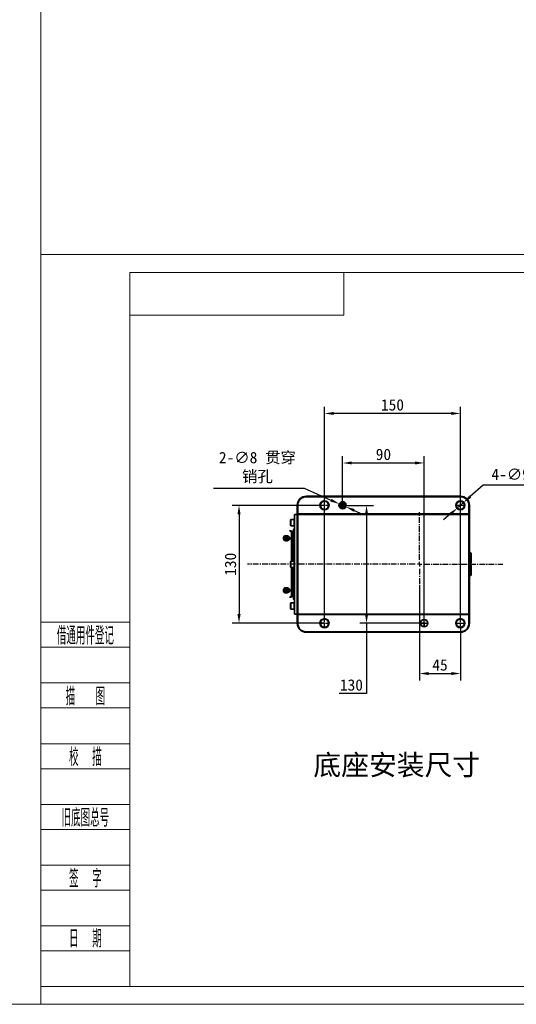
# Model space of a CAD drawing. Header units: millimetres. Extents: x -16 to 4241, y 0 to 4344.
# Tile 10 of 19: x 3048 to 3596, y 0 to 1086. Entities that reach past the tile are written whole.
import ezdxf
from ezdxf.enums import TextEntityAlignment as Align

# ---------------------------------------------------------------- set-up
doc = ezdxf.new("R2010")
doc.units = ezdxf.units.MM
doc.header["$PDSIZE"] = -1
doc.linetypes.add('CENTER', pattern=[10.16, 6.35, -1.27, 1.27, -1.27])
doc.linetypes.add('CENTER2', pattern=[28.575, 19.05, -3.175, 3.175, -3.175])
for name, color, linetype, lineweight in [('1轮廓实线层', 7, 'Continuous', 18), ('2细线层', 4, 'Continuous', 13), ('6文字层', 3, 'Continuous', 13), ('图框层', 7, 'Continuous', 18)]:
    doc.layers.add(name, color=color, linetype=linetype, lineweight=lineweight)
doc.layers.add('中心线层', color=4, linetype='CENTER')
doc.styles.add('PC_TEXTSTYLE', font='ISOCP.SHX', dxfattribs={"width": 0.707, "bigfont": 'GBCBIG.SHX'})
doc.dimstyles.new('副本 1比1', dxfattribs={"dimscale": 5, "dimtxt": 2.5, "dimasz": 2, "dimexe": 1.5, "dimexo": 0.625, "dimtad": 1, "dimtoh": 1, "dimdec": 1, "dimtxsty": 'Standard', "dimcen": 2.5, "dimclrd": 1, "dimclre": 1, "dimadec": 0, "dimazin": 0, "dimtfac": 1, "dimtdec": 1, "dimtmove": 0, "dimatfit": 3, "dimfxl": 1, "dimarcsym": 0})

# ---------------------------------------------------------------- blocks, each defined once
blk = doc.blocks.new('ZwmFrameMain_A4^_^无分区图框^_^portrait')
at = {"layer": '2细线层'}
for p in [(185, 292), (-25, -5)]:
    blk.add_line(p, (185, -5), dxfattribs=at)
blk = doc.blocks.new('ZwmFrameMain_1_A4^_^无分区图框^_^landscape')
at = {"layer": '1轮廓实线层'}
for p, q in [((0, 0), (0, 200)), ((267, 200), (0, 200)), ((267, 200), (267, 0)), ((0, 0), (267, 0))]:
    blk.add_line(p, q, dxfattribs=at)
at = {"layer": '2细线层'}
for p, q in [((-25, -5), (-25, 205)), ((272, 205), (-25, 205)), ((272, 205), (272, -5)), ((-25, -5), (272, -5))]:
    blk.add_line(p, q, dxfattribs=at)
blk = doc.blocks.new('ZwmFrameMain_1_图样代号')
at = {"layer": '2细线层', "linetype": 'Continuous'}
for p in [(60, 0), (0, -12)]:
    blk.add_line(p, (60, -12), dxfattribs=at)
at = {"layer": '6文字层', "style": 'PC_TEXTSTYLE', "width": 2.827942}
blk.add_attdef('图样代号', text='', height=7, rotation=180, dxfattribs=at).set_placement((58.24, -2.4), (2.35, -2.4), align=Align.FIT)
blk = doc.blocks.new('ZwmFrameMain_1_附加栏')
at = {"layer": '2细线层'}
for p, q in [((-25, 102), (0, 102)), ((-25, 95), (0, 95)), ((-25, 85), (0, 85)), ((-25, 78), (0, 78)), ((-25, 68), (0, 68)), ((-25, 61), (0, 61)), ((-25, 51), (0, 51)), ((-25, 44), (0, 44)), ((-25, 34), (0, 34)), ((-25, 27), (0, 27)), ((-25, 17), (0, 17)), ((-25, 10), (0, 10)), ((-25, 0), (0, 0))]:
    blk.add_line(p, q, dxfattribs=at)
at = {"layer": '6文字层', "color": 3, "style": 'PC_TEXTSTYLE'}
for s, width, p in [('借通用件登记', 0.667, (-12.5, 98.5)), ('描   图', 0.6667, (-12.5, 81.5)), ('校  描', 0.667, (-12.5, 64.5)), ('旧底图总号', 0.667, (-12.5, 47.5)), ('签  字', 0.667, (-12.5, 30.5)), ('日  期', 0.667, (-12.49, 13.6))]:
    blk.add_text(s, height=5, dxfattribs=dict(at, width=width)).set_placement(p, align=Align.MIDDLE)
at = {"layer": '6文字层', "style": 'PC_TEXTSTYLE'}
for tag, width, p, p2 in [('借通用件登记', 0.671328, (-23.44, 86.36), (-1.25, 86.36)), ('描图', 2.120922, (-23.44, 69.36), (-1.25, 69.36)), ('校图', 2.149976, (-23.75, 52.06), (-1.25, 52.06)), ('旧底图总号', 0.761452, (-22.84, 35.67), (-1.86, 35.67)), ('签字', 2.026939, (-23.14, 18.37), (-1.56, 18.37)), ('日期', 1.89999, (-22.84, 1.37), (-2.17, 1.37))]:
    blk.add_attdef(tag, text='', height=5, dxfattribs=dict(at, width=width)).set_placement(p, p2, align=Align.FIT)
blk = doc.blocks.new('*U81')
at = {"color": 0, "linetype": 'CENTER2', "transparency": 16777216}
for p, q in [((-5.12, 0), (-1, 0)), ((0, 1), (0, 5.12)), ((1, 0), (5.12, 0)), ((0, -5.12), (0, -1))]:
    blk.add_line(p, q, dxfattribs=at)
at = {"color": 0, "linetype": 'Continuous', "transparency": 16777216}
for p, q in [((-0.5, 0), (0.5, 0)), ((0, -0.5), (0, 0.5))]:
    blk.add_line(p, q, dxfattribs=at)
blk = doc.blocks.new('*U82')
at = {"color": 0, "linetype": 'CENTER2', "transparency": 16777216}
for p, q in [((-4.12, 0), (-0.8, 0)), ((0, 0.8), (0, 4.12)), ((0.8, 0), (4.12, 0)), ((0, -4.12), (0, -0.8))]:
    blk.add_line(p, q, dxfattribs=at)
at = {"color": 0, "linetype": 'Continuous', "transparency": 16777216}
for p, q in [((-0.4, 0), (0.4, 0)), ((0, -0.4), (0, 0.4))]:
    blk.add_line(p, q, dxfattribs=at)
blk = doc.blocks.new('*U83')
at = {"color": 0, "linetype": 'CENTER2', "transparency": 16777216}
for p, q in [((-5.12, 0), (-1, 0)), ((0, 1), (0, 5.12)), ((1, 0), (5.12, 0)), ((0, -5.12), (0, -1))]:
    blk.add_line(p, q, dxfattribs=at)
at = {"color": 0, "linetype": 'Continuous', "transparency": 16777216}
for p, q in [((-0.5, 0), (0.5, 0)), ((0, -0.5), (0, 0.5))]:
    blk.add_line(p, q, dxfattribs=at)
blk = doc.blocks.new('*U84')
at = {"color": 0, "linetype": 'CENTER2', "transparency": 16777216}
for p, q in [((-5.12, 0), (-1, 0)), ((0, 1), (0, 5.12)), ((1, 0), (5.12, 0)), ((0, -5.12), (0, -1))]:
    blk.add_line(p, q, dxfattribs=at)
at = {"color": 0, "linetype": 'Continuous', "transparency": 16777216}
for p, q in [((-0.5, 0), (0.5, 0)), ((0, -0.5), (0, 0.5))]:
    blk.add_line(p, q, dxfattribs=at)
blk = doc.blocks.new('*U85')
at = {"color": 0, "linetype": 'CENTER2', "transparency": 16777216}
for p, q in [((-4.12, 0), (-0.8, 0)), ((0, 0.8), (0, 4.12)), ((0.8, 0), (4.12, 0)), ((0, -4.12), (0, -0.8))]:
    blk.add_line(p, q, dxfattribs=at)
at = {"color": 0, "linetype": 'Continuous', "transparency": 16777216}
for p, q in [((-0.4, 0), (0.4, 0)), ((0, -0.4), (0, 0.4))]:
    blk.add_line(p, q, dxfattribs=at)
blk = doc.blocks.new('*U86')
at = {"color": 0, "linetype": 'CENTER2', "transparency": 16777216}
for p, q in [((-5.12, 0), (-1, 0)), ((0, 1), (0, 5.12)), ((1, 0), (5.12, 0)), ((0, -5.12), (0, -1))]:
    blk.add_line(p, q, dxfattribs=at)
at = {"color": 0, "linetype": 'Continuous', "transparency": 16777216}
for p, q in [((-0.5, 0), (0.5, 0)), ((0, -0.5), (0, 0.5))]:
    blk.add_line(p, q, dxfattribs=at)
blk = doc.blocks.new('*D87')
at = {"color": 1, "lineweight": -2, "transparency": 16777216}
for p, q in [((3489.5, 462.4), (3489.5, 357.3)), ((3534.5, 414.3), (3534.5, 357.3)), ((3499.5, 364.8), (3524.5, 364.8))]:
    blk.add_line(p, q, dxfattribs=at)
at = {"color": 1, "transparency": 16777216}
for points in [[(3499.5, 366.5), (3499.5, 363.1), (3489.5, 364.8)], [(3524.5, 366.5), (3524.5, 363.1), (3534.5, 364.8)]]:
    blk.add_solid(points, dxfattribs=at)
at = {"layer": 'Defpoints', "color": 0, "transparency": 16777216}
for p in [(3489.5, 465.6), (3534.5, 417.5), (3534.5, 364.8)]:
    blk.add_point(p, dxfattribs=at)
at = {"color": 0, "transparency": 16777216, "insert": (3512, 374.2), "char_height": 12.5, "attachment_point": 5}
blk.add_mtext('45', dxfattribs=at)
blk = doc.blocks.new('*D88')
at = {"color": 1, "lineweight": -2, "transparency": 16777216}
for p, q in [((3384.5, 421.7), (3384.5, 659.1)), ((3524.5, 651.6), (3394.5, 651.6)), ((3534.5, 421.7), (3534.5, 659.1))]:
    blk.add_line(p, q, dxfattribs=at)
at = {"color": 1, "transparency": 16777216}
for points in [[(3394.5, 653.3), (3394.5, 650), (3384.5, 651.6)], [(3524.5, 653.3), (3524.5, 650), (3534.5, 651.6)]]:
    blk.add_solid(points, dxfattribs=at)
at = {"layer": 'Defpoints', "color": 0, "transparency": 16777216}
for p in [(3384.5, 651.6), (3384.5, 418.6), (3534.5, 418.6)]:
    blk.add_point(p, dxfattribs=at)
at = {"color": 0, "transparency": 16777216, "insert": (3459.5, 661), "char_height": 12.5, "attachment_point": 5}
blk.add_mtext('150', dxfattribs=at)
blk = doc.blocks.new('*D89')
at = {"color": 1, "lineweight": -2, "transparency": 16777216}
for p, q in [((3383.6, 550.3), (3282.6, 550.3)), ((3290.1, 540.3), (3290.1, 430.3)), ((3383.6, 420.3), (3282.6, 420.3))]:
    blk.add_line(p, q, dxfattribs=at)
at = {"color": 1, "transparency": 16777216}
for points in [[(3288.4, 540.3), (3291.8, 540.3), (3290.1, 550.3)], [(3288.4, 430.3), (3291.8, 430.3), (3290.1, 420.3)]]:
    blk.add_solid(points, dxfattribs=at)
at = {"layer": 'Defpoints', "color": 0, "transparency": 16777216}
for p in [(3386.7, 550.3), (3290.1, 420.3), (3386.7, 420.3)]:
    blk.add_point(p, dxfattribs=at)
at = {"color": 0, "transparency": 16777216, "insert": (3280.7, 485.3), "char_height": 12.5, "attachment_point": 5, "rotation": 90}
blk.add_mtext('130', dxfattribs=at)
blk = doc.blocks.new('*D90')
at = {"color": 1, "lineweight": -2, "transparency": 16777216}
for p, q in [((3409.6, 550.3), (3438.4, 550.3)), ((3430.9, 540.3), (3430.9, 430.3)), ((3493.4, 420.3), (3423.4, 420.3)), ((3430.9, 420.3), (3430.9, 342.7)), ((3430.9, 342.7), (3400.7, 342.7))]:
    blk.add_line(p, q, dxfattribs=at)
at = {"color": 1, "transparency": 16777216}
for points in [[(3429.2, 540.3), (3432.6, 540.3), (3430.9, 550.3)], [(3429.2, 430.3), (3432.6, 430.3), (3430.9, 420.3)]]:
    blk.add_solid(points, dxfattribs=at)
at = {"layer": 'Defpoints', "color": 0, "transparency": 16777216}
for p in [(3406.5, 550.3), (3430.9, 420.3), (3496.5, 420.3)]:
    blk.add_point(p, dxfattribs=at)
at = {"color": 0, "transparency": 16777216, "insert": (3414.2, 352.1), "char_height": 12.5, "attachment_point": 5}
blk.add_mtext('130', dxfattribs=at)
blk = doc.blocks.new('*D91')
at = {"color": 1, "lineweight": -2, "transparency": 16777216}
for p, q in [((3404.5, 553.4), (3404.5, 604.5)), ((3494.5, 423.4), (3494.5, 604.5)), ((3414.5, 597), (3484.5, 597))]:
    blk.add_line(p, q, dxfattribs=at)
at = {"color": 1, "transparency": 16777216}
for points in [[(3414.5, 598.7), (3414.5, 595.4), (3404.5, 597)], [(3484.5, 598.7), (3484.5, 595.4), (3494.5, 597)]]:
    blk.add_solid(points, dxfattribs=at)
at = {"layer": 'Defpoints', "color": 0, "transparency": 16777216}
for p in [(3494.5, 597), (3404.5, 550.3), (3494.5, 420.3)]:
    blk.add_point(p, dxfattribs=at)
at = {"color": 0, "transparency": 16777216, "insert": (3449.5, 606.4), "char_height": 12.5, "attachment_point": 5}
blk.add_mtext('90', dxfattribs=at)
blk = doc.blocks.new('*D92')
at = {"color": 1, "lineweight": -2, "transparency": 16777216}
for p, q in [((3559.7, 572.4), (3545.4, 559.9)), ((3659.7, 572.4), (3559.7, 572.4)), ((3531.1, 547.3), (3537.8, 553.3)), ((3523.6, 540.8), (3516, 534.2))]:
    blk.add_line(p, q, dxfattribs=at)
at = {"color": 1, "transparency": 16777216}
for points in [[(3544.3, 561.1), (3546.5, 558.6), (3537.8, 553.3)], [(3522.5, 542), (3524.6, 539.5), (3531.1, 547.3)]]:
    blk.add_solid(points, dxfattribs=at)
at = {"layer": 'Defpoints', "color": 0, "transparency": 16777216}
for p in [(3531.1, 547.3), (3537.8, 553.3)]:
    blk.add_point(p, dxfattribs=at)
at = {"color": 0, "transparency": 16777216, "insert": (3611.3, 583.8), "char_height": 12.5, "attachment_point": 5}
blk.add_mtext('4-∅9 {\\fSimSun|b0|i0|c134|p2;贯穿}', dxfattribs=at)
blk = doc.blocks.new('*D93')
at = {"color": 1, "lineweight": -2, "transparency": 16777216}
for p, q in [((3261.9, 569.1), (3361.9, 569.1)), ((3361.9, 569.1), (3391.6, 556)), ((3408.1, 548.7), (3400.8, 551.9)), ((3417.3, 544.7), (3426.4, 540.6))]:
    blk.add_line(p, q, dxfattribs=at)
at = {"color": 1, "transparency": 16777216}
for points in [[(3392.3, 557.5), (3391, 554.4), (3400.8, 551.9)], [(3417.9, 546.2), (3416.6, 543.1), (3408.1, 548.7)]]:
    blk.add_solid(points, dxfattribs=at)
at = {"layer": 'Defpoints', "color": 0, "transparency": 16777216}
for p in [(3400.8, 551.9), (3408.1, 548.7)]:
    blk.add_point(p, dxfattribs=at)
at = {"color": 0, "transparency": 16777216, "insert": (3310.4, 591.9), "char_height": 12.5, "attachment_point": 5}
blk.add_mtext('2-∅8 {\\fSimSun|b0|i0|c134|p2;贯穿}\\P{\\fSimSun|b0|i0|c134|p2;销孔}', dxfattribs=at)

msp = doc.modelspace()

# ---------------------------------------------------------------- hatches: boundary and pattern name
at = {"true_color": 0x000000, "transparency": 33554483}
h = msp.add_hatch(color=18, dxfattribs=at)
h.dxf.hatch_style = 1
h.paths.add_polyline_path([(3400.45, 550.32, 1), (3408.45, 550.32, 1)])
at = {"transparency": 33554687}
h = msp.add_hatch(color=7, dxfattribs=at)
h.dxf.hatch_style = 1
h.paths.add_polyline_path([(3494.45, 424.32), (3494.45, 420.32), (3494.85, 420.32), (3498.45, 420.32, 0.4142136)])
h.paths.add_polyline_path([(3494.45, 419.52), (3494.45, 420.32), (3490.45, 420.32, 0.4142136), (3494.45, 416.32)])
h.paths.add_polyline_path([(3404.45, 554.32), (3404.45, 550.32), (3408.45, 550.32, 0.4142136)])
h.paths.add_polyline_path([(3404.45, 550.32), (3404.05, 550.32), (3400.45, 550.32, 0.4142136), (3404.45, 546.32)])

# ---------------------------------------------------------------- linework, layer by layer
at = {"color": 7, "linetype": 'Continuous', "lineweight": 35}
for p, q in [((3364.45, 560.32), (3534.45, 560.32)), ((3534.45, 559.82), (3364.45, 559.82)), ((3354.45, 540.78), (3354.45, 550.32)), ((3354.95, 550.32), (3354.95, 540.82)), ((3543.95, 540.82), (3543.95, 550.32)), ((3544.45, 550.32), (3544.45, 540.78)), ((3347.3, 534.82), (3346.95, 534.47)), ((3346.95, 528.17), (3346.95, 534.47)), ((3350.95, 534.82), (3347.3, 534.82)), ((3347.3, 534.82), (3347.3, 527.82)), ((3351.45, 534.82), (3350.95, 534.82)), ((3350.95, 534.82), (3350.95, 527.82)), ((3351.45, 540.32), (3354.45, 540.32)), ((3351.45, 530.32), (3351.45, 540.32)), ((3354.95, 540.82), (3354.45, 540.78)), ((3354.45, 537.32), (3354.45, 540.78)), ((3354.45, 533.44), (3354.45, 537.32)), ((3354.45, 533.44), (3354.45, 530.32)), ((3354.95, 540.82), (3543.95, 540.82)), ((3354.95, 540.82), (3354.95, 540.26)), ((3543.95, 540.26), (3354.95, 540.26)), ((3354.95, 540.26), (3354.95, 537.32)), ((3354.95, 537.32), (3354.95, 433.32)), ((3543.95, 540.82), (3543.95, 540.26)), ((3544.45, 540.78), (3543.95, 540.82)), ((3543.95, 537.32), (3543.95, 540.26)), ((3543.95, 433.32), (3543.95, 537.32)), ((3544.45, 540.78), (3544.45, 537.32)), ((3544.45, 537.32), (3544.45, 433.32)), ((3347.44, 522.06), (3346.04, 522.06)), ((3346.95, 528.17), (3347.3, 527.82)), ((3347.3, 527.82), (3350.95, 527.82)), ((3350.35, 488.82), (3350.4, 523.22)), ((3350.95, 527.82), (3351.45, 527.82)), ((3351.45, 440.32), (3351.45, 530.32)), ((3354.45, 440.32), (3354.45, 530.32)), ((3340.13, 514.75), (3341, 515.52)), ((3340.16, 513.31), (3340.13, 514.75)), ((3341.34, 514.74), (3340.13, 514.75)), ((3341.07, 512.63), (3340.16, 513.31)), ((3341.38, 513.3), (3340.16, 513.31)), ((3341, 515.52), (3341.91, 514.84)), ((3341.95, 513.4), (3341.07, 512.63)), ((3341.24, 511.32), (3343.13, 511.32)), ((3343.14, 516.82), (3341.26, 516.82)), ((3341.38, 513.3), (3341.65, 513.13)), ((3341.91, 514.84), (3341.95, 513.4)), ((3343.13, 511.32), (3343.44, 511.32)), ((3343.46, 516.82), (3343.14, 516.82)), ((3344.93, 512.27), (3344.97, 512.27)), ((3344.94, 515.87), (3344.97, 515.87)), ((3348.18, 488.82), (3348.18, 519.06)), ((3349.58, 488.82), (3349.58, 519.06)), ((3347.3, 488.82), (3346.95, 488.47)), ((3350.95, 488.82), (3347.3, 488.82)), ((3347.3, 488.82), (3347.3, 481.82)), ((3351.45, 488.82), (3350.95, 488.82)), ((3350.95, 488.82), (3350.95, 481.82)), ((3544.58, 497.82), (3544.45, 497.82)), ((3544.58, 497.82), (3545.95, 497.82)), ((3545.95, 495.82), (3545.95, 497.82)), ((3545.95, 497.82), (3546.45, 497.32)), ((3545.95, 492.85), (3545.95, 495.82)), ((3545.95, 492.85), (3546.45, 492.85)), ((3546.45, 497.32), (3546.45, 495.82)), ((3546.45, 495.82), (3546.45, 492.85)), ((3346.95, 482.17), (3346.95, 488.47)), ((3346.95, 482.17), (3347.3, 481.82)), ((3347.3, 481.82), (3350.95, 481.82)), ((3348.18, 452.07), (3348.18, 481.82)), ((3349.58, 452.07), (3349.58, 481.82)), ((3350.3, 447.95), (3350.34, 481.82)), ((3350.95, 481.82), (3351.45, 481.82)), ((3546.45, 486.82), (3546.05, 486.34)), ((3546.05, 484.29), (3546.45, 483.82)), ((3544.58, 472.82), (3544.45, 472.81)), ((3545.95, 472.82), (3544.58, 472.82)), ((3546.45, 477.78), (3545.95, 477.78)), ((3545.95, 474.82), (3545.95, 477.78)), ((3545.95, 472.82), (3545.95, 474.82)), ((3546.45, 473.32), (3545.95, 472.82)), ((3546.45, 477.78), (3546.45, 474.82)), ((3546.45, 474.82), (3546.45, 473.32)), ((3340, 457.11), (3340.82, 458)), ((3340.15, 455.68), (3340, 457.11)), ((3341.22, 457.11), (3340, 457.11)), ((3340.82, 458), (3341.77, 457.46)), ((3343.06, 459.32), (3341.18, 459.32)), ((3341.77, 457.46), (3341.92, 456.04)), ((3343.38, 459.32), (3343.06, 459.32)), ((3344.86, 458.37), (3344.97, 458.37)), ((3341.1, 455.15), (3340.15, 455.68)), ((3341.36, 455.68), (3340.15, 455.68)), ((3341.92, 456.04), (3341.1, 455.15)), ((3341.16, 453.82), (3343.05, 453.82)), ((3341.36, 455.68), (3341.52, 455.6)), ((3343.05, 453.82), (3343.36, 453.82)), ((3343.11, 453.82), (3343.05, 453.82)), ((3343.43, 453.82), (3343.36, 453.82)), ((3344.85, 454.77), (3344.97, 454.77)), ((3346.04, 449.07), (3347.44, 449.07)), ((3347.3, 442.82), (3346.95, 442.47)), ((3346.95, 436.17), (3346.95, 442.47)), ((3346.95, 436.17), (3347.3, 435.82)), ((3350.95, 442.82), (3347.3, 442.82)), ((3347.3, 442.82), (3347.3, 435.82)), ((3347.3, 435.82), (3350.95, 435.82)), ((3351.45, 442.82), (3350.95, 442.82)), ((3350.95, 442.82), (3350.95, 435.82)), ((3350.95, 435.82), (3351.45, 435.82)), ((3351.45, 430.32), (3351.45, 440.32)), ((3354.45, 440.32), (3354.45, 437.19)), ((3354.45, 433.32), (3354.45, 437.19)), ((3354.45, 430.32), (3351.45, 430.32)), ((3354.45, 429.85), (3354.45, 433.32)), ((3354.45, 420.32), (3354.45, 429.85)), ((3354.45, 429.85), (3354.95, 429.82)), ((3354.95, 433.32), (3354.95, 430.37)), ((3354.95, 430.37), (3354.95, 429.82)), ((3354.95, 430.37), (3543.95, 430.37)), ((3354.95, 429.82), (3354.95, 420.32)), ((3543.95, 429.82), (3354.95, 429.82)), ((3543.95, 430.37), (3543.95, 433.32)), ((3543.95, 430.37), (3543.95, 429.82)), ((3543.95, 429.82), (3544.45, 429.85)), ((3543.95, 420.32), (3543.95, 429.82)), ((3544.45, 433.32), (3544.45, 429.85)), ((3544.45, 429.85), (3544.45, 420.32)), ((3364.45, 410.82), (3534.45, 410.82)), ((3534.45, 410.32), (3364.45, 410.32))]:
    msp.add_line(p, q, dxfattribs=at)
for p, q in [((3404.45, 550.32), (3404.45, 554.32)), ((3404.45, 550.32), (3400.45, 550.32)), ((3404.45, 550.32), (3404.45, 546.32)), ((3404.45, 550.32), (3408.45, 550.32)), ((3494.45, 420.32), (3494.45, 424.32)), ((3494.45, 420.32), (3490.45, 420.32)), ((3494.45, 420.32), (3494.45, 416.32)), ((3494.45, 420.32), (3498.45, 420.32))]:
    msp.add_line(p, q)
at = {"color": 7, "linetype": 'Continuous', "lineweight": 35, "flags": 128}
for points in [[(3345.89, 522.05), (3346.33, 522.03), (3346.75, 521.89), (3347.15, 521.63), (3347.5, 521.26), (3347.79, 520.79), (3348, 520.26), (3348.14, 519.67), (3348.18, 519.06)], [(3339.58, 512.61), (3339.32, 513.55), (3339.31, 514.56), (3339.57, 515.51), (3340.06, 516.26), (3340.7, 516.71), (3341.42, 516.81), (3342.12, 516.54), (3342.7, 515.94), (3343.08, 515.08), (3343.21, 514.09), (3343.08, 513.09), (3342.71, 512.23), (3342.13, 511.62), (3341.44, 511.34), (3340.72, 511.42), (3340.07, 511.87), (3339.58, 512.61)], [(3339.55, 512.77), (3340.02, 512.08), (3340.64, 511.68), (3341.33, 511.66), (3341.97, 512), (3342.46, 512.65), (3342.75, 513.53), (3342.77, 514.48), (3342.52, 515.38), (3342.06, 516.07), (3341.43, 516.46), (3340.75, 516.49), (3340.11, 516.15), (3339.61, 515.49), (3339.33, 514.62), (3339.31, 513.66), (3339.55, 512.77)], [(3343.14, 516.82), (3343.31, 516.81), (3344, 516.54), (3344.58, 515.93), (3344.97, 515.08), (3345.1, 514.08), (3344.97, 513.09), (3344.59, 512.23), (3344.02, 511.61), (3343.33, 511.33), (3343.13, 511.32)], [(3343.14, 516.82), (3343.5, 516.77), (3344.17, 516.41), (3344.71, 515.73), (3345.03, 514.82), (3345.09, 513.82), (3344.89, 512.84), (3344.46, 512.04), (3343.84, 511.5), (3343.13, 511.32)], [(3343.46, 516.82), (3343.81, 516.77), (3344.49, 516.41), (3345.02, 515.73), (3345.34, 514.82), (3345.41, 513.81), (3345.21, 512.84), (3344.77, 512.04), (3344.16, 511.5), (3343.45, 511.32)], [(3344.97, 512.27), (3345.46, 512.4), (3345.88, 512.79), (3346.15, 513.38), (3346.25, 514.07), (3346.15, 514.75), (3345.88, 515.34), (3345.46, 515.73), (3344.97, 515.87)], [(3340.9, 459.3), (3341.62, 459.25), (3342.28, 458.85), (3342.79, 458.13), (3343.08, 457.21), (3343.12, 456.2), (3342.89, 455.24), (3342.43, 454.46), (3341.8, 453.97), (3341.08, 453.83), (3340.38, 454.06), (3339.78, 454.63), (3339.37, 455.46), (3339.21, 456.44), (3339.3, 457.44), (3339.66, 458.33), (3340.21, 458.97), (3340.9, 459.3)], [(3340.72, 459), (3340.07, 458.68), (3339.56, 458.05), (3339.26, 457.19), (3339.22, 456.23), (3339.45, 455.33), (3339.9, 454.62), (3340.52, 454.2), (3341.2, 454.15), (3341.85, 454.47), (3342.36, 455.1), (3342.66, 455.96), (3342.69, 456.92), (3342.47, 457.82), (3342.02, 458.53), (3341.4, 458.95), (3340.72, 459)], [(3343.06, 459.32), (3343.51, 459.25), (3344.17, 458.84), (3344.68, 458.13), (3344.97, 457.2), (3345, 456.2), (3344.78, 455.24), (3344.31, 454.46), (3343.68, 453.96), (3343.05, 453.82)], [(3343.06, 459.32), (3343.37, 459.29), (3344.05, 458.95), (3344.59, 458.29), (3344.93, 457.4), (3345.02, 456.4), (3344.84, 455.42), (3344.42, 454.59), (3343.82, 454.04), (3343.11, 453.82)], [(3343.38, 459.32), (3343.68, 459.28), (3344.36, 458.95), (3344.91, 458.29), (3345.25, 457.4), (3345.33, 456.39), (3345.16, 455.42), (3344.74, 454.59), (3344.13, 454.03), (3343.43, 453.82)], [(3344.97, 454.77), (3345.46, 454.9), (3345.88, 455.29), (3346.15, 455.88), (3346.25, 456.57), (3346.15, 457.25), (3345.88, 457.84), (3345.46, 458.23), (3344.97, 458.37)], [(3348.18, 452.07), (3348.14, 451.46), (3348, 450.87), (3347.79, 450.34), (3347.5, 449.88), (3347.15, 449.5), (3346.75, 449.24), (3346.33, 449.1), (3345.89, 449.08)]]:
    msp.add_lwpolyline(points, dxfattribs=at)
at = {"color": 7, "linetype": 'Continuous', "lineweight": 35}
for centre, radius in [((3384.45, 550.32), 5), ((3384.45, 550.32), 4.5), ((3404.45, 550.32), 4), ((3534.45, 550.32), 5), ((3534.45, 550.32), 4.5), ((3384.45, 420.32), 5), ((3384.45, 420.32), 4.5), ((3494.45, 420.32), 4), ((3534.45, 420.32), 5), ((3534.45, 420.32), 4.5)]:
    msp.add_circle(centre, radius, dxfattribs=at)
for centre, radius, start, end in [((3364.45, 550.32), 10, 90, 180), ((3364.45, 550.32), 9.5, 90, 180), ((3534.45, 550.32), 10, 0, 90), ((3534.45, 550.32), 9.5, 0, 90), ((3346.95, 519.45), 2.66, 351.71025, 79.41478), ((3351.05, 526.72), 1, 66.42182, 95), ((3346.95, 451.69), 2.66, 280.58522, 8.28975), ((3351.05, 443.91), 1, 265, 286.7358), ((3364.45, 420.32), 10, 180, 270), ((3364.45, 420.32), 9.5, 180, 270), ((3534.45, 420.32), 9.5, 270, 0), ((3534.45, 420.32), 10, 270, 0)]:
    msp.add_arc(centre, radius, start, end, dxfattribs=at)
for points in [[(3354.45, 540.78), (3354.62, 540.61), (3354.79, 540.44), (3354.95, 540.26)], [(3543.95, 540.26), (3544.12, 540.44), (3544.29, 540.61), (3544.45, 540.78)], [(3546.05, 486.34), (3545.95, 486.21), (3545.84, 486.08), (3545.74, 485.96)], [(3545.74, 484.67), (3545.84, 484.55), (3545.95, 484.42), (3546.05, 484.29)], [(3354.95, 430.37), (3354.79, 430.19), (3354.62, 430.02), (3354.45, 429.85)], [(3544.45, 429.85), (3544.29, 430.02), (3544.12, 430.19), (3543.95, 430.37)]]:
    msp.add_open_spline(points, degree=3, dxfattribs=at)
for points, knots in [([(3350.57, 524.19), (3350.53, 524.07), (3350.43, 523.76), (3350.41, 523.43), (3350.4, 523.22)], [0, 0, 0, 0, 0.3843359, 1, 1, 1, 1]), ([(3350.46, 524.37), (3350.46, 524.37), (3350.51, 524.32), (3350.54, 524.25), (3350.57, 524.19)], [0, 0, 0, 0, 0.0304154, 1, 1, 1, 1]), ([(3350.57, 524.19), (3350.68, 524.35), (3350.87, 524.66), (3351.18, 524.94), (3351.38, 525.01), (3351.45, 525.04)], [0, 0, 0, 0, 0.4288439, 0.8004477, 1, 1, 1, 1]), ([(3341.69, 515.01), (3341.62, 514.94), (3341.51, 514.85), (3341.38, 514.77), (3341.34, 514.74)], [0, 0, 0, 0, 0.7061304, 1, 1, 1, 1]), ([(3341.34, 514.74), (3341.39, 514.49), (3341.48, 514), (3341.41, 513.52), (3341.38, 513.3)], [0, 0, 0, 0, 0.534625, 1, 1, 1, 1]), ([(3546.05, 486.34), (3546.05, 486.7), (3546.05, 487.42), (3546.04, 488.51), (3546.02, 489.78), (3546, 490.95), (3545.98, 492.04), (3545.96, 492.58), (3545.95, 492.85)], [0, 0, 0, 0, 0.1663984, 0.333236, 0.500602, 0.750507, 0.8754365, 1, 1, 1, 1]), ([(3546.45, 492.85), (3546.45, 492.6), (3546.45, 492.09), (3546.45, 491.34), (3546.45, 490.59), (3546.45, 489.83), (3546.45, 489.08), (3546.45, 488.07), (3546.45, 487.32), (3546.45, 486.82)], [0, 0, 0, 0, 0.1250008, 0.2500007, 0.3750011, 0.5000021, 0.6250034, 0.7500039, 1, 1, 1, 1]), ([(3545.74, 484.67), (3545.66, 484.76), (3545.6, 484.86), (3545.52, 485.08), (3545.5, 485.2), (3545.5, 485.43), (3545.52, 485.55), (3545.6, 485.77), (3545.66, 485.87), (3545.74, 485.96)], [0, 0, 0, 0, 0.25, 0.25, 0.5, 0.5, 0.75, 0.75, 1, 1, 1, 1]), ([(3545.95, 477.78), (3545.96, 478.05), (3545.98, 478.59), (3546, 479.68), (3546.02, 481.04), (3546.04, 482.67), (3546.05, 483.75), (3546.05, 484.29)], [0, 0, 0, 0, 0.1245597, 0.2494931, 0.4993983, 0.7502396, 1, 1, 1, 1]), ([(3546.45, 483.82), (3546.45, 483.31), (3546.45, 482.56), (3546.45, 481.55), (3546.45, 480.8), (3546.45, 480.04), (3546.45, 479.29), (3546.45, 478.54), (3546.45, 478.03), (3546.45, 477.78)], [0, 0, 0, 0, 0.2499961, 0.3749966, 0.4999979, 0.6249989, 0.7499993, 0.8749992, 1, 1, 1, 1]), ([(3341.69, 457.55), (3341.68, 457.54), (3341.58, 457.39), (3341.39, 457.25), (3341.22, 457.11)], [0, 0, 0, 0, 0.0489384, 1, 1, 1, 1]), ([(3341.22, 457.11), (3341.23, 457.06), (3341.32, 456.78), (3341.4, 456.29), (3341.37, 455.86), (3341.36, 455.68)], [0, 0, 0, 0, 0.1003461, 0.6112525, 1, 1, 1, 1]), ([(3350.3, 447.95), (3350.32, 447.61), (3350.35, 447.08), (3350.52, 446.61), (3350.58, 446.43)], [0, 0, 0, 0, 0.6372299, 1, 1, 1, 1]), ([(3350.58, 446.43), (3350.55, 446.36), (3350.51, 446.27), (3350.47, 446.19), (3350.47, 446.18)], [0, 0, 0, 0, 0.857871, 1, 1, 1, 1]), ([(3351.45, 445.59), (3351.36, 445.63), (3351.09, 445.74), (3350.8, 446.06), (3350.64, 446.34), (3350.58, 446.43)], [0, 0, 0, 0, 0.2844704, 0.7589692, 1, 1, 1, 1])]:
    msp.add_open_spline(points, degree=3, knots=knots, dxfattribs=at)
at = {"layer": '中心线层', "color": 4}
for p, q in [((3489.45, 490.32), (3489.45, 542.82)), ((3484.45, 485.32), (3299.48, 485.32)), ((3489.45, 485.32), (3486.95, 485.32)), ((3489.45, 485.32), (3489.45, 487.82)), ((3489.45, 485.32), (3489.45, 482.82)), ((3489.45, 485.32), (3491.95, 485.32)), ((3489.45, 480.32), (3489.45, 427.82)), ((3494.45, 485.32), (3581.22, 485.32))]:
    msp.add_line(p, q, dxfattribs=at)

# ---------------------------------------------------------------- block references
at = {"color": 4, "linetype": 'CENTER2'}
for name, p in [('*U81', (3384.45, 550.32)), ('*U82', (3404.45, 550.32)), ('*U83', (3534.45, 550.32)), ('*U84', (3384.45, 420.32)), ('*U85', (3494.45, 420.32)), ('*U86', (3534.45, 420.32))]:
    msp.add_blockref(name, p, dxfattribs=at)
at = {"layer": '图框层'}
for name, p, xscale, yscale, zscale in [('ZwmFrameMain_A4^_^无分区图框^_^portrait', (365.62, 73.12), 14.625, 14.625, 14.625), ('ZwmFrameMain_1_A4^_^无分区图框^_^landscape', (3169.69, 19.69), 3.9375, 3.9375, 3.9375), ('ZwmFrameMain_1_图样代号', (3169.69, 807.19), 3.9375, 3.9375, 3.9375), ('ZwmFrameMain_1_附加栏', (3169.69, 19.69), 3.9375, 3.9375, 3.9375)]:
    msp.add_blockref(name, p, dxfattribs=dict(at, xscale=xscale, yscale=yscale, zscale=zscale))

# ---------------------------------------------------------------- texts
at = {"insert": (3372.16, 275.24), "char_height": 22.5, "attachment_point": 1}
msp.add_mtext_dynamic_manual_height_columns('{\\fSimSun|b0|i0|c134|p2;\\C3;底座安装尺寸}', width=254.5489, gutter_width=21.17, heights=[0], dxfattribs=at)

# ---------------------------------------------------------------- dimensions: what is measured, and where the dimension line sits
for base, p1, p2, picture, middle in [((3384.45, 651.65), (3534.45, 418.56), (3384.45, 418.56), '*D88', (3459.45, 651.65)), ((3494.45, 597.04), (3404.45, 550.32), (3494.45, 420.32), '*D91', (3449.45, 597.04))]:
    dim = msp.add_linear_dim(base=base, p1=p1, p2=p2, dimstyle='副本 1比1')
    dim.commit()
    dim.dimension.update_dxf_attribs({"geometry": picture, "text_midpoint": middle, "dimtype": 160})
for p1, p2, text, picture, middle in [((3408.11, 548.7), (3400.8, 551.93), '2-<> {\\fSimSun|b0|i0|c134|p2;贯穿}\\P{\\fSimSun|b0|i0|c134|p2;销孔}', '*D93', (3310.38, 569.1)), ((3531.07, 547.35), (3537.84, 553.28), '4-<> {\\fSimSun|b0|i0|c134|p2;贯穿}', '*D92', (3611.26, 572.45))]:
    dim = msp.add_diameter_dim_2p(p1=p1, p2=p2, text=text, dimstyle='副本 1比1')
    dim.commit()
    dim.dimension.update_dxf_attribs({"geometry": picture, "text_midpoint": middle, "dimtype": 163})
for base, p1, p2, picture, middle in [((3290.11, 420.32), (3386.69, 550.32), (3386.69, 420.32), '*D89', (3290.11, 485.32)), ((3430.89, 420.32), (3406.52, 550.32), (3496.51, 420.32), '*D90', (3414.22, 342.74))]:
    dim = msp.add_linear_dim(base=base, p1=p1, p2=p2, angle=90, dimstyle='副本 1比1')
    dim.commit()
    dim.dimension.update_dxf_attribs({"geometry": picture, "text_midpoint": middle, "dimtype": 160})
dim = msp.add_linear_dim(base=(3534.45, 364.81), p1=(3489.45, 465.56), p2=(3534.45, 417.47), dimstyle='副本 1比1')
dim.commit()
dim.dimension.update_dxf_attribs({"geometry": '*D87', "text_midpoint": (3511.95, 374.19)})

doc.saveas('drawing.dxf')
